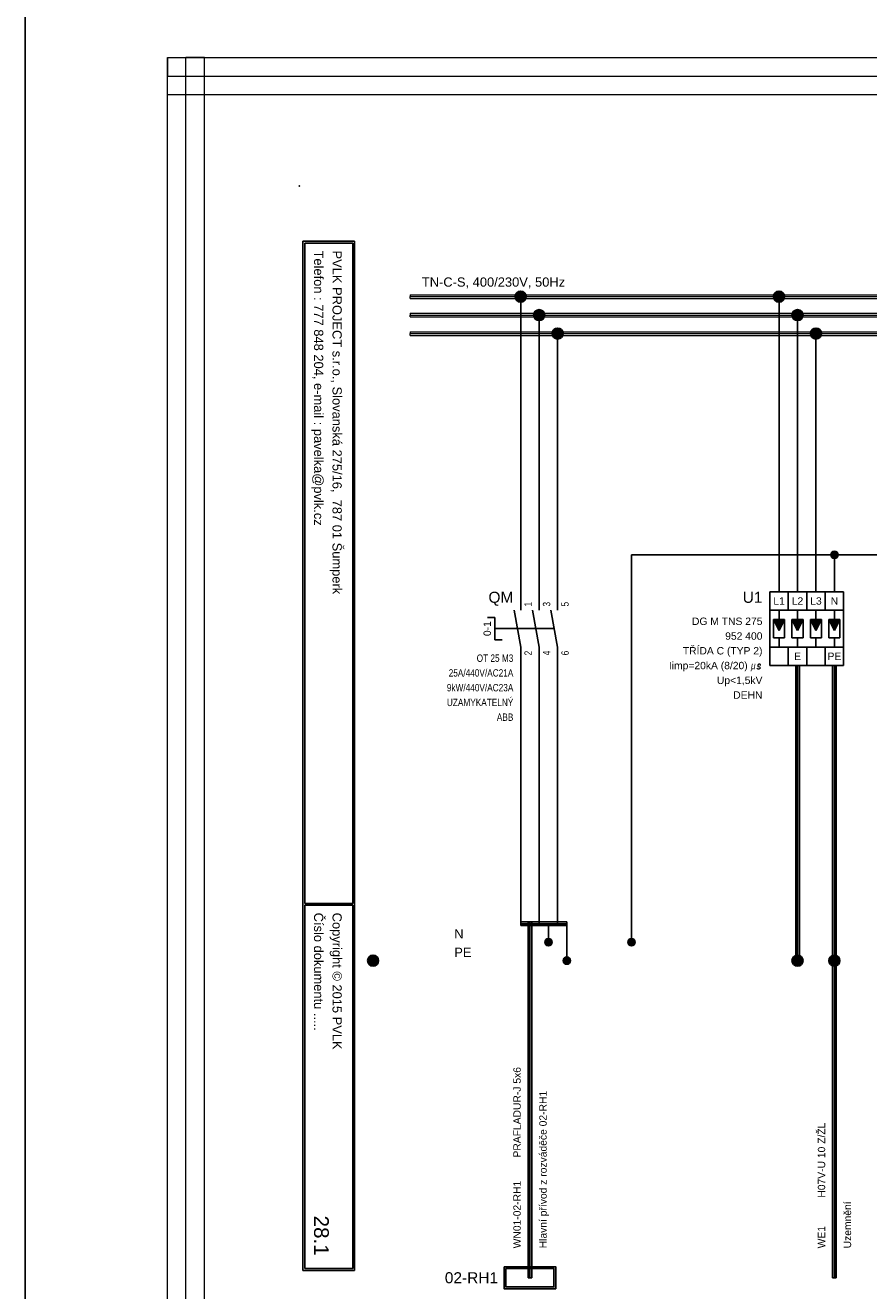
# Model space of a CAD drawing. Extents: x -74 to 2493, y 2827 to 3927.
# Tile 2 of 13: x -74 to 154, y 3036 to 3379. Entities that reach past the tile are written whole.
import ezdxf
from ezdxf.enums import TextEntityAlignment as Align

# ---------------------------------------------------------------- set-up
doc = ezdxf.new("R2010")
doc.units = 0
doc.header["$MEASUREMENT"] = 0
doc.layers.get('0').update_dxf_attribs({"linetype": 'CONTINUOUS'})
for name, color, linetype in [('1-KRESBA', 7, 'CONTINUOUS'), ('__Bílá', 7, 'CONTINUOUS'), ('__Oranžová', 30, 'CONTINUOUS'), ('__Rudá 010', 10, 'CONTINUOUS'), ('__Svmodrá', 4, 'CONTINUOUS'), ('__Vínová 220', 220, 'CONTINUOUS'), ('__Zelená', 3, 'CONTINUOUS'), ('__Černá 250', 250, 'CONTINUOUS')]:
    doc.layers.add(name, color=color, linetype=linetype)
doc.styles.add('Arial', font='arial.ttf')
doc.styles.add('GENERATED_STYLE_1', font='arial.ttf')
doc.styles.add('GREEKC', font='greekc', dxfattribs={"width": 0.8, "height": 1.3})
doc.styles.add('ROMANC', font='romanc', dxfattribs={"height": 2})

# ---------------------------------------------------------------- blocks, each defined once
blk = doc.blocks.new('RT-M3-WL')
for p, q in [((0, 5), (0, 10)), ((5, 5), (5, 10)), ((10, 5), (10, 10)), ((-1.82, 5), (0, -5)), ((3.18, 5), (5, -5)), ((8.18, 5), (10, -5)), ((-7, 3), (-9, 3)), ((-7, -3), (-7, 3)), ((-7, 0), (9.09, 0)), ((-7, -3), (-5, -3)), ((0, -5), (0, -10)), ((5, -5), (5, -10)), ((10, -5), (10, -10))]:
    blk.add_line(p, q)
at = {"style": 'Arial'}
blk.add_text('0-1', height=2, rotation=90, dxfattribs=at).set_placement((-8.08, 0), align=Align.CENTER)
at = {"style": 'Arial', "width": 0.8}
for tag, p in [('NO2', (8, 6)), ('NO1', (3, 6)), ('NO3', (13, 6))]:
    blk.add_attdef(tag, p, '', height=2, rotation=90, dxfattribs=at)
at = {"style": 'Arial'}
blk.add_attdef('POPIS', text='', height=3, dxfattribs=at).set_placement((-2, 7), align=Align.RIGHT)
at = {"style": 'Arial', "width": 0.8}
for tag, p in [('CO1', (3, -6)), ('CO2', (8, -6)), ('CO3', (13, -6))]:
    blk.add_attdef(tag, text='', height=2, rotation=90, dxfattribs=at).set_placement(p, align=Align.RIGHT)
for tag, p in [('TYP', (-2, -9)), ('AC21A(PROUD)', (-2, -13)), ('AC23A(VÝKON)', (-2, -17)), ('DOPLŇ1', (-2, -21)), ('DOPLŇ2', (-2, -25)), ('DOPLŇ3', (-2, -29))]:
    blk.add_attdef(tag, text='', height=2, dxfattribs=at).set_placement(p, align=Align.RIGHT)
blk = doc.blocks.new('L0001A02')
at = {"linetype": 'Continuous'}
h = blk.add_hatch(color=256, dxfattribs=at)
edge = h.paths.add_edge_path()
edge.add_arc((0, 0), 1.5, 0, 360)
blk.add_circle((0, 0), 1.5)
blk = doc.blocks.new('V0085A01')
h = blk.add_hatch(color=256)
edge = h.paths.add_edge_path()
edge.add_arc((0, 0), 1, 0, 360)
blk.add_circle((0, 0), 1)
blk = doc.blocks.new('DG M TNS 275')
for points in [[(1.5, -2.5), (-1.5, -2.5), (0, -5.5)], [(6.5, -2.5), (3.5, -2.5), (5, -5.5)], [(11.5, -2.5), (8.5, -2.5), (10, -5.5)], [(16.5, -2.5), (13.5, -2.5), (15, -5.5)]]:
    blk.add_hatch(color=256).paths.add_polyline_path(points)
for p, q in [((-2.5, 5), (17.5, 5)), ((-2.5, 5), (-2.5, -15)), ((2.5, 0), (2.5, 5)), ((7.5, 5), (7.5, 0)), ((7.5, 5), (7.5, 0)), ((12.5, 5), (12.5, 0)), ((17.5, -15), (17.5, 5)), ((17.5, 0), (-2.5, 0)), ((0, -2.5), (0, 0)), ((5, -2.5), (5, 0)), ((10, -2.5), (10, 0)), ((15, -2.5), (15, 0)), ((-1.5, -2.5), (1.5, -2.5)), ((-1.5, -2.5), (1.5, -2.5)), ((-1.5, -7.5), (-1.5, -2.5)), ((-1.5, -2.5), (0, -5.5)), ((0, -5.5), (1.5, -2.5)), ((1.5, -2.5), (1.5, -7.5)), ((3.5, -2.5), (6.5, -2.5)), ((3.5, -2.5), (6.5, -2.5)), ((3.5, -7.5), (3.5, -2.5)), ((3.5, -2.5), (5, -5.5)), ((5, -5.5), (6.5, -2.5)), ((6.5, -7.5), (6.5, -2.5)), ((8.5, -2.5), (11.5, -2.5)), ((8.5, -2.5), (11.5, -2.5)), ((8.5, -7.5), (8.5, -2.5)), ((8.5, -2.5), (10, -5.5)), ((10, -5.5), (11.5, -2.5)), ((11.5, -7.5), (11.5, -2.5)), ((13.5, -2.5), (16.5, -2.5)), ((13.5, -2.5), (16.5, -2.5)), ((13.5, -7.5), (13.5, -2.5)), ((13.5, -2.5), (15, -5.5)), ((15, -5.5), (16.5, -2.5)), ((16.5, -2.5), (16.5, -7.5)), ((17.5, -10), (-2.5, -10)), ((1.5, -7.5), (-1.5, -7.5)), ((0, -7.5), (0, -10)), ((2.5, -10), (2.5, -15)), ((6.5, -7.5), (3.5, -7.5)), ((5, -7.5), (5, -10)), ((7.5, -10), (7.5, -15)), ((11.5, -7.5), (8.5, -7.5)), ((10, -7.5), (10, -10)), ((12.5, -10), (12.5, -15)), ((16.5, -7.5), (13.5, -7.5)), ((15, -7.5), (15, -10)), ((17.5, -15), (-2.5, -15))]:
    blk.add_line(p, q)
at = {"style": 'Arial'}
for s, p in [('L1', (0, 1.5)), ('L2', (5, 1.5)), ('L3', (10, 1.5)), ('N', (15, 1.5)), ('E', (5, -13.5)), ('PE', (15, -13.5))]:
    blk.add_text(s, height=2, dxfattribs=at).set_placement(p, align=Align.CENTER)
at = {"oblique": 10, "width": 0.8}
for s, style, p in [('m', 'GREEKC', (-6.5, -16)), ('s', 'ROMANC', (-5, -16))]:
    blk.add_text(s, height=2, dxfattribs=dict(at, style=style)).set_placement(p, align=Align.RIGHT)
at = {"style": 'Arial'}
for tag, height, p in [('POPIS', 3, (-4.5, 2)), ('TYP', 2, (-4.5, -4)), ('KATALOG', 2, (-4.5, -8)), ('TŘÍDA', 2, (-4.5, -12)), ('IIMP', 2, (-8.5, -16)), ('UP', 2, (-4.5, -20)), ('DOPLŇ1', 2, (-4.5, -24))]:
    blk.add_attdef(tag, text='', height=height, dxfattribs=at).set_placement(p, align=Align.RIGHT)
blk = doc.blocks.new('L0001A01')
h = blk.add_hatch(color=256)
edge = h.paths.add_edge_path()
edge.add_arc((0, 0), 1, 0, 360)
blk.add_circle((0, 0), 1)

msp = doc.modelspace()

# ---------------------------------------------------------------- hatches: boundary and pattern name
at = {"layer": '__Černá 250'}
h = msp.add_hatch(color=256, dxfattribs=at)
h.paths.add_polyline_path([(69.5, 3036.03), (69.5, 3042.03), (55.5, 3042.03), (55.5, 3036.03)])
h.paths.add_polyline_path([(69, 3036.53), (69, 3041.53), (56, 3041.53), (56, 3036.53)], flags=16)

# ---------------------------------------------------------------- linework, layer by layer
at = {"layer": '1-KRESBA'}
for p, q in [((60, 3225), (60, 3305)), ((130, 3225), (130, 3305)), ((65, 3225), (65, 3300)), ((135, 3225), (135, 3300)), ((70, 3225), (70, 3295)), ((140, 3225), (140, 3295)), ((205, 3235), (90, 3235)), ((90, 3235), (90, 3130)), ((145, 3225), (145, 3235)), ((60, 3145), (60, 3205)), ((65, 3205), (65, 3145)), ((70, 3205), (70, 3145)), ((134.5, 3125), (134.5, 3205)), ((134.5, 3205), (135, 3205)), ((135, 3125), (135, 3205)), ((135.5, 3205), (135, 3205)), ((135.5, 3125), (135.5, 3205)), ((144.5, 3039.03), (144.5, 3205)), ((144.5, 3205), (145, 3205)), ((145, 3039.03), (145, 3205)), ((145.5, 3205), (145, 3205)), ((145.5, 3039.03), (145.5, 3205)), ((60, 3145), (60, 3135)), ((65, 3145), (65, 3135)), ((70, 3145), (70, 3135)), ((60, 3135.5), (60, 3135)), ((60, 3135.5), (72.5, 3135.5)), ((62, 3039.03), (62, 3135.5)), ((62, 3135.5), (62.5, 3135.5)), ((62.5, 3039.03), (62.5, 3135.5)), ((63, 3135.5), (62.5, 3135.5)), ((63, 3039.03), (63, 3135.5)), ((72.5, 3135.5), (72.5, 3135)), ((60, 3134.5), (60, 3135)), ((60, 3135), (72.5, 3135)), ((60, 3134.5), (72.5, 3134.5)), ((67.5, 3135), (67.5, 3130)), ((72.5, 3134.5), (72.5, 3135)), ((72.5, 3135), (72.5, 3125)), ((134.5, 3125), (135, 3125)), ((135.5, 3125), (135, 3125)), ((62, 3039.03), (62.5, 3039.03)), ((63, 3039.03), (62.5, 3039.03)), ((144.5, 3039.03), (145, 3039.03)), ((145.5, 3039.03), (145, 3039.03))]:
    msp.add_line(p, q, dxfattribs=at)
at = {"layer": '__Bílá'}
for p, q in [((15, 3320), (1, 3320)), ((1, 3320), (1, 3041)), ((14.5, 3319.5), (1.5, 3319.5)), ((1.5, 3319.5), (1.5, 3140.5)), ((14.5, 3319.5), (14.5, 3140.5)), ((15, 3320), (15, 3041)), ((14.5, 3140.5), (1.5, 3140.5)), ((14.5, 3140), (1.5, 3140)), ((1.5, 3140), (1.5, 3041.5)), ((14.5, 3140), (14.5, 3041.5)), ((15, 3041), (1, 3041)), ((14.5, 3041.5), (1.5, 3041.5))]:
    msp.add_line(p, q, dxfattribs=at)
msp.add_point((0, 3335), dxfattribs=at)
at = {"layer": '__Oranžová', "lineweight": 0}
for p, q in [((30, 3305.5), (30, 3305)), ((30, 3305.5), (385, 3305.5)), ((30, 3304.5), (30, 3305)), ((30, 3305), (385, 3305)), ((30, 3304.5), (385, 3304.5)), ((30, 3300.5), (30, 3300)), ((30, 3300.5), (385, 3300.5)), ((30, 3299.5), (30, 3300)), ((30, 3300), (385, 3300)), ((30, 3299.5), (385, 3299.5)), ((30, 3295.5), (30, 3295)), ((30, 3295.5), (385, 3295.5)), ((30, 3294.5), (30, 3295)), ((30, 3295), (385, 3295)), ((30, 3294.5), (385, 3294.5))]:
    msp.add_line(p, q, dxfattribs=at)
at = {"layer": '__Vínová 220', "lineweight": 0}
for p, q in [((-35.71, 3369.82), (-35.71, 3364.82)), ((-35.71, 3369.82), (460.69, 3369.82)), ((-35.71, 3003.74), (-35.71, 3369.82)), ((-35.71, 3369.82), (-30.71, 3369.82)), ((-30.71, 3003.74), (-30.71, 3369.82)), ((-25.71, 3369.82), (-30.71, 3369.82)), ((-25.71, 3003.74), (-25.71, 3369.82)), ((-35.71, 3359.82), (-35.71, 3364.82)), ((-35.71, 3364.82), (460.69, 3364.82)), ((-35.71, 3359.82), (460.69, 3359.82))]:
    msp.add_line(p, q, dxfattribs=at)
at = {"layer": '__Zelená'}
msp.add_lwpolyline([(-74.24, 3927.04), (2493.5, 3927.04), (2493.5, 2827.04), (-74.24, 2827.04)], close=True, dxfattribs=at)
at = {"layer": '__Černá 250'}
for points in [[(55.5, 3042.03), (69.5, 3042.03), (69.5, 3036.03), (55.5, 3036.03)], [(56, 3041.53), (69, 3041.53), (69, 3036.53), (56, 3036.53)]]:
    msp.add_lwpolyline(points, close=True, dxfattribs=at)

# ---------------------------------------------------------------- block references
at = {"color": 250, "linetype": 'Continuous'}
for p in [(67.5, 3130), (90, 3130), (72.5, 3125)]:
    msp.add_blockref('V0085A01', p, dxfattribs=at)
at = {"layer": '1-KRESBA'}
for p in [(60, 3305), (130, 3305), (65, 3300), (135, 3300), (70, 3295), (140, 3295), (20, 3125), (135, 3125), (145, 3125)]:
    msp.add_blockref('L0001A02', p, dxfattribs=at)
at = {"layer": '1-KRESBA', "color": 250, "linetype": 'Continuous'}
msp.add_blockref('L0001A01', (145, 3235), dxfattribs=at)
at = {"layer": '1-KRESBA'}
msp.add_blockref('DG M TNS 275', (130, 3220), dxfattribs=at).add_auto_attribs({'POPIS': 'U1', 'TYP': 'DG M TNS 275', 'KATALOG': '952 400', 'TŘÍDA': 'TŘÍDA C (TYP 2)', 'IIMP': 'Iimp=20kA (8/20)', 'UP': 'Up<1,5kV', 'DOPLŇ1': 'DEHN'})
at = {"layer": '__Černá 250'}
msp.add_blockref('RT-M3-WL', (60, 3215), dxfattribs=at).add_auto_attribs({'POPIS': 'QM', 'TYP': 'OT 25 M3', 'AC21A(PROUD)': '25A/440V/AC21A', 'AC23A(VÝKON)': '9kW/440V/AC23A', 'DOPLŇ1': 'UZAMYKATELNÝ', 'DOPLŇ2': 'ABB', 'CO1': '2', 'NO1': '1', 'CO2': '4', 'NO2': '3', 'CO3': '6', 'NO3': '5'})

# ---------------------------------------------------------------- texts
at = {"layer": '__Bílá', "style": 'Arial'}
for s, p in [('Telefon : 777 848 204, e-mail : pavelka@pvlk.cz', (4, 3317.5)), ('PVLK PROJECT s.r.o., Slovanská 275/16,  787 01 Šumperk', (9, 3317.5)), ('Číslo dokumentu .....', (4, 3138)), ('Copyright © 2015 PVLK', (9, 3138))]:
    msp.add_text(s, height=2.5, rotation=270, dxfattribs=at).set_placement(p)
at = {"layer": '__Oranžová', "lineweight": 0, "style": 'Arial'}
msp.add_text('TN-C-S, 400/230V, 50Hz', height=2.5, dxfattribs=at).set_placement((33.21, 3307.71))
at = {"layer": '__Rudá 010', "style": 'Arial'}
for s, p in [('PRAFLADUR-J 5x6', (60, 3071.62)), ('H07V-U 10 Z/ŽL', (142.5, 3060.74)), ('WN01-02-RH1', (60, 3047)), ('WE1', (142.5, 3047))]:
    msp.add_text(s, height=2, rotation=90, dxfattribs=at).set_placement(p)
at = {"layer": '__Rudá 010', "style": 'GENERATED_STYLE_1'}
msp.add_text('02-RH1', height=3, dxfattribs=at).set_placement((53.87, 3037.53), align=Align.RIGHT)
at = {"layer": '__Rudá 010', "char_height": 2, "width": 62.8406, "attachment_point": 1, "rotation": 90, "style": 'Arial'}
for s, insert in [('Hlavní přívod z rozváděče 02-RH1', (65.03, 3047)), ('Uzemnění', (147.53, 3047))]:
    msp.add_mtext(s, dxfattribs=dict(at, insert=insert))
at = {"layer": '__Svmodrá', "linetype": 'Continuous', "style": 'Arial'}
msp.add_text('N', height=2.5, dxfattribs=at).set_placement((42, 3131))
at = {"layer": '__Vínová 220', "style": 'Arial'}
msp.add_attdef('28.1', text='F.1.201', height=4, rotation=270, dxfattribs=at).set_placement((4, 3045), align=Align.RIGHT)
at = {"layer": '__Zelená', "linetype": 'Continuous', "style": 'Arial'}
msp.add_text('PE', height=2.5, dxfattribs=at).set_placement((42, 3126))

doc.saveas('drawing.dxf')
